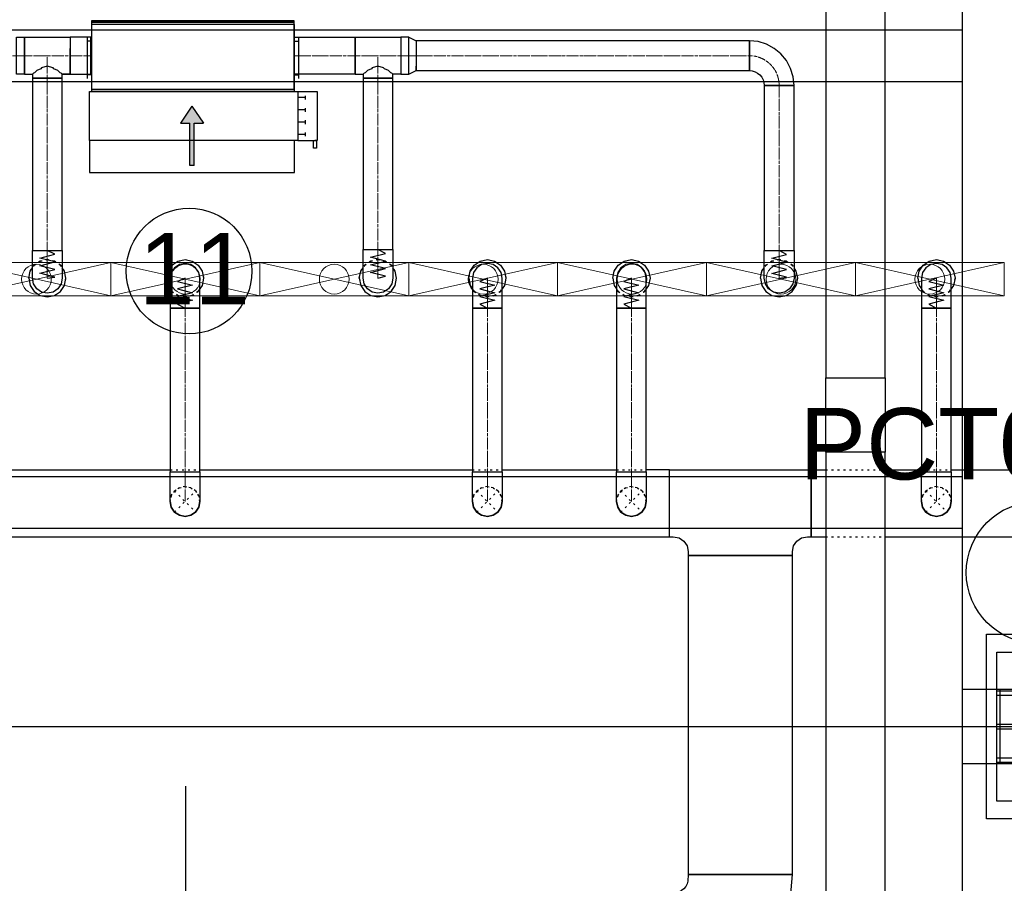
# Model space of a CAD drawing. Header units: centimetres. Extents: x -149939 to 48626, y -46000 to 152985.
# Tile 227 of 256: x -5652 to 960, y 15948 to 21746. Entities that reach past the tile are written whole.
import ezdxf

# ---------------------------------------------------------------- set-up
doc = ezdxf.new("R2010")
doc.units = ezdxf.units.CM
doc.header["$LTSCALE"] = 50
doc.header["$PDMODE"] = 35
doc.header["$PDSIZE"] = 0.1
for name, pattern in [('CADVENT_CENTERLINE', [9.9, 7.4, -1, 0.5, -1]), ('CADVENT_HIDDEN', [0.8, 0.25, -0.55]), ('Kondygnacja  -0_5$0$HIDDEN', [9.525, 6.35, -3.175]), ('Kondygnacja  -0_5$0$HIDDEN2', [4.7625, 3.175, -1.5875]), ('Osie rzutów$0$DASHDOT2', [12.7, 6.35, -3.175, 0, -3.175])]:
    doc.linetypes.add(name, pattern=pattern)
doc.layers.get('0').update_dxf_attribs({"color": 8})
doc.layers.get('DEFPOINTS').update_dxf_attribs({"color": 8})
for name, color, linetype in [('01-103-Went PP_poziom-0_5$0$L_Nawiew', 7, 'Continuous'), ('bgde-nawiewDETAILS', 1, 'Continuous'), ('bgde-nawiewEXP', 7, 'Continuous'), ('bgde-nawiewHIDDEN', 250, 'Continuous'), ('bgde-wywiewEXP', 5, 'Continuous'), ('bgde-wywiewSOL', 5, 'Continuous'), ('Kondygnacja  -0_5$0$ARCH_KONSTR_POWYŻEJ RZUTU', 8, 'Kondygnacja  -0_5$0$HIDDEN'), ('Kondygnacja  -0_5$0$ARCH_KONSTR_POWYŻEJ RZUTU_IST', 8, 'Kondygnacja  -0_5$0$HIDDEN2'), ('Kondygnacja  -0_5$0$ARCH_KONSTRUKCJA_NIEWIDOCZNA', 8, 'Continuous'), ('Kondygnacja  -0_5$0$ARCH_OKŁADZINA', 8, 'Continuous'), ('Kondygnacja  -0_5$0$ARCH_SŁUPY', 8, 'Continuous'), ('Osie rzutów$0$ARCH_INFO_OSIE_IST', 8, 'Osie rzutów$0$DASHDOT2'), ('Osie rzutów$0$ARCH_INFO_OSIE_OPISY_IST', 8, 'Continuous')]:
    doc.layers.add(name, color=color, linetype=linetype)
for name, color, linetype, lineweight in [('bgde-nawiewCEN', 7, 'Continuous', 13), ('bgde_nawiewnik', 11, 'Continuous', 5), ('Kondygnacja  -0_5$0$ARCH_INFO_WYMIARY', 8, 'Continuous', 9), ('RFCU', 6, 'Continuous', 30)]:
    doc.layers.add(name, color=color, linetype=linetype, lineweight=lineweight)
doc.styles.add('Arial', font='ARIAL.TTF')
doc.styles.add('Kondygnacja  -0_5$0$Romans', font='Romans.shx', dxfattribs={"width": 0.7})
doc.dimstyles.new('Kondygnacja  -0_5$0$Wymiary 1-100', dxfattribs={"dimtxt": 12, "dimasz": 10, "dimexe": 5, "dimexo": 0, "dimgap": 4, "dimtad": 1, "dimrnd": 0.5, "dimzin": 12, "dimdsep": 46, "dimtxsty": 'Kondygnacja  -0_5$0$Romans', "dimblk": 'Kondygnacja  -0_5$0$_Oblique', "dimcen": 10, "dimdle": 10, "dimclrt": 55, "dimazin": 0, "dimtfac": 1, "dimtmove": 1, "dimatfit": 3, "dimfxl": 8, "dimfxlon": 1, "dimtolj": 1, "dimtzin": 0, "dimarcsym": 0})
pattern_1 = [(45, (-1133.3117, -3177.9858), (-0.6735192, 0.6735192), [])]

# ---------------------------------------------------------------- blocks, each defined once
blk = doc.blocks.new('Osie rzutów')
at = {"layer": 'Osie rzutów$0$ARCH_INFO_OSIE_IST', "ltscale": 10}
for p, q in [((11660, 12510), (11660, 4623.26)), ((4436.04, 6200), (15156.54, 6200))]:
    blk.add_line(p, q, dxfattribs=at)
blk = doc.blocks.new('Kondygnacja  -0_5$0$słup_kwadrat')
at = {"layer": 'Kondygnacja  -0_5$0$ARCH_SŁUPY', "lineweight": 40}
h = blk.add_hatch(dxfattribs=at)
h.set_pattern_fill('ANSI31', color=256, scale=0.3, style=0)
h.set_pattern_definition(pattern_1)
h.paths.add_polyline_path([(36, 34), (39, 34), (39, 84), (36, 84)])
h = blk.add_hatch(dxfattribs=at)
h.set_pattern_fill('ANSI31', color=256, scale=0.3, style=0)
h.set_pattern_definition(pattern_1)
h.paths.add_polyline_path([(89, 80), (89, 83), (39, 83), (39, 80)])
h = blk.add_hatch(dxfattribs=at)
h.set_pattern_fill('ANSI31', color=256, scale=0.3, style=0)
h.set_pattern_definition(pattern_1)
h.paths.add_polyline_path([(89, 34), (92, 34), (92, 84), (89, 84)])
h = blk.add_hatch(dxfattribs=at)
h.set_pattern_fill('ANSI31', color=256, scale=0.3, style=0)
h.set_pattern_definition(pattern_1)
h.paths.add_polyline_path([(89, 57.5), (89, 60.5), (39, 60.5), (39, 57.5)])
h = blk.add_hatch(dxfattribs=at)
h.set_pattern_fill('ANSI31', color=256, scale=0.3, style=0)
h.set_pattern_definition(pattern_1)
h.paths.add_polyline_path([(89, 35), (89, 38), (39, 38), (39, 35)])
at = {"layer": 'Kondygnacja  -0_5$0$ARCH_KONSTRUKCJA_NIEWIDOCZNA'}
blk.add_lwpolyline([(119, 109), (119, 9), (9, 9), (9, 109)], close=True, dxfattribs=at)
for points in [[(36, 109), (36, 84)], [(39, 109), (39, 84)], [(62.5, 109), (62.5, 83)], [(65.5, 109), (65.5, 83)], [(89, 109), (89, 84)], [(92, 109), (92, 84)], [(9, 83), (36, 83)], [(9, 80), (36, 80)], [(92, 83), (119, 83)], [(92, 80), (119, 80)], [(9, 60.5), (36, 60.5)], [(92, 60.5), (119, 60.5)], [(9, 57.5), (36, 57.5)], [(92, 57.5), (119, 57.5)], [(9, 38), (36, 38)], [(9, 35), (36, 35)], [(36, 34), (36, 9)], [(39, 34), (39, 9)], [(62.5, 35), (62.5, 9)], [(65.49, 35), (65.49, 9)], [(89, 34), (89, 9)], [(92, 38), (119, 38)], [(92, 35), (119, 35)], [(92, 34), (92, 9)]]:
    blk.add_lwpolyline(points, dxfattribs=at)
at = {"layer": 'Kondygnacja  -0_5$0$ARCH_OKŁADZINA'}
blk.add_lwpolyline([(2, 121), (126, 121), (126, -3), (2, -3)], close=True, dxfattribs=at)
at = {"layer": 'Kondygnacja  -0_5$0$ARCH_SŁUPY', "lineweight": 40}
for p, q in [((39, 60.5), (89, 60.5)), ((89, 57.5), (39, 57.5))]:
    blk.add_line(p, q, dxfattribs=at)
at = {"layer": 'Kondygnacja  -0_5$0$ARCH_SŁUPY', "lineweight": 50, "const_width": 3}
blk.add_lwpolyline([(28.5, 94.5), (99.5, 94.5), (99.5, 23.5), (28.5, 23.5)], close=True, dxfattribs=at)
at = {"layer": 'Kondygnacja  -0_5$0$ARCH_SŁUPY', "lineweight": 40}
for points in [[(36, 84), (39, 84), (39, 34), (36, 34)], [(89, 84), (92, 84), (92, 34), (89, 34)]]:
    blk.add_lwpolyline(points, close=True, dxfattribs=at)
for points in [[(89, 83), (39, 83)], [(39, 80), (89, 80)], [(89, 38), (39, 38)], [(39, 35), (89, 35)]]:
    blk.add_lwpolyline(points, dxfattribs=at)
blk = doc.blocks.new('Kondygnacja  -0_5$0$konstrukcja istniejąca -0.5')
at = {"layer": 'Kondygnacja  -0_5$0$ARCH_KONSTR_POWYŻEJ RZUTU_IST', "ltscale": 10}
for points in [[(12182, 6225), (12182, 7375)], [(11138, 6667.89), (12182, 6667.89)], [(12182, 6632.89), (11138, 6632.89)], [(11138, 6367.89), (12182, 6367.89)], [(12182, 6332.89), (11138, 6332.89)], [(12338, 6175), (12182, 6175), (12182, 6225), (12338, 6225), (12338, 6175)], [(12182, 5025), (12182, 6175)]]:
    blk.add_lwpolyline(points, dxfattribs=at)
at = {"layer": 'Kondygnacja  -0_5$0$ARCH_KONSTR_POWYŻEJ RZUTU_IST', "ltscale": 10, "elevation": 0}
blk.add_lwpolyline([(12207, 6225), (12207, 6175)], dxfattribs=at)
blk = doc.blocks.new('Kondygnacja  -0_5$0$_Oblique')
at = {"color": 0, "linetype": 'ByBlock', "lineweight": -2}
blk.add_line((-0.5, -0.5), (0.5, 0.5), dxfattribs=at)
blk = doc.blocks.new('*D212')
at = {"layer": 'DEFPOINTS', "color": 0}
for p in [(-30586.3, 81900), (-30681.1, 12489.5), (9064, 12489.5)]:
    blk.add_point(p, dxfattribs=at)
at = {"layer": 'Kondygnacja  -0_5$0$ARCH_INFO_WYMIARY', "color": 0, "lineweight": -2}
for p, q in [((-30673.1, 81900), (-30686.1, 81900)), ((-30681.1, 81910), (-30681.1, 12479.5)), ((-30673.1, 12489.5), (-30686.1, 12489.5))]:
    blk.add_line(p, q, dxfattribs=at)
at = {"layer": 'Kondygnacja  -0_5$0$ARCH_INFO_WYMIARY', "color": 0, "linetype": 'ByBlock', "lineweight": -2, "xscale": 10, "yscale": 10, "zscale": 10}
for p, rotation in [((-30681.1, 81900), 90), ((-30681.1, 12489.5), 270)]:
    blk.add_blockref('Kondygnacja  -0_5$0$_Oblique', p, dxfattribs=dict(at, rotation=rotation))
at = {"layer": 'Kondygnacja  -0_5$0$ARCH_INFO_WYMIARY', "color": 55, "insert": (-30691.1, 47194.8), "char_height": 12, "attachment_point": 5, "rotation": 90, "style": 'Kondygnacja  -0_5$0$Romans'}
blk.add_mtext('\\A1;69410.5', dxfattribs=at)
blk = doc.blocks.new('A$C066D7839')
at = {"layer": 'bgde_nawiewnik', "color": 7}
for p, q in [((-50, -11.15), (-50, 11.15)), ((-50, 11.15), (50, 11.15)), ((-50, -11.15), (50, 11.15)), ((50, -11.15), (-50, 11.15)), ((50, 11.15), (50, -11.15)), ((50, -11.15), (-50, -11.15))]:
    blk.add_line(p, q, dxfattribs=at)
blk.add_circle((0, 0), 10, dxfattribs=at)
blk = doc.blocks.new('A$C5B3E7367')
at = {"layer": '01-103-Went PP_poziom-0_5$0$L_Nawiew'}
h = blk.add_hatch(color=256, dxfattribs=at)
h.paths.add_polyline_path([(215, 704), (215, 674), (331.7, 674), (331.7, 612.1), (445.9, 689), (331.7, 765.9), (331.7, 704)])
h.paths.add_polyline_path([(48.3, 704), (48.3, 674), (215, 674), (215, 704)])
for p, q in [((215, 1525), (165, 1525)), ((165, 1525), (165, 1505)), ((215, 1400), (215, 1530)), ((545, 1530), (215, 1530)), ((215, 1530), (215, 1515)), ((545, 1400), (545, 1530)), ((165, 1505), (215, 1505)), ((545, 1400), (215, 1400)), ((215, 1400), (215, 1378)), ((243.8, 1452), (268.8, 1452)), ((256.2, 1452), (256.2, 1400)), ((326.2, 1452), (351.2, 1452)), ((338.8, 1452), (338.8, 1400)), ((408.8, 1452), (433.8, 1452)), ((421.2, 1452), (421.2, 1400)), ((491.2, 1452), (516.2, 1452)), ((503.8, 1452), (503.8, 1400)), ((545, 0), (545, 1400)), ((0, 1378), (215, 1378)), ((0, 0), (0, 1378)), ((215, 1378), (215, 0)), ((445.9, 689), (331.7, 765.9)), ((331.7, 704), (331.7, 765.9)), ((48.3, 704), (331.7, 704)), ((48.3, 704), (48.3, 674)), ((48.3, 674), (331.7, 674)), ((445.9, 689), (331.7, 612.1)), ((331.7, 612.1), (331.7, 674)), ((215, 0), (0, 0)), ((215, 0), (545, 0))]:
    blk.add_line(p, q, dxfattribs=at)
blk = doc.blocks.new('A$C53CA46B8')
at = {"layer": 'bgde-wywiewSOL'}
for p, q in [((200.4, 481.1), (-249.6, 481.1)), ((-249.6, 481.1), (-249.6, -878.9)), ((112.9, 511.1), (-162.1, 511.1)), ((-137.1, 481.1), (-137.1, 511.1)), ((87.9, 481.1), (87.9, 511.1)), ((200.4, 481.1), (200.4, -878.9)), ((200.4, -878.9), (-249.6, -878.9)), ((112.9, -908.9), (-162.1, -908.9)), ((-137.1, -878.9), (-137.1, -908.9)), ((87.9, -878.9), (87.9, -908.9))]:
    blk.add_line(p, q, dxfattribs=at)
at = {"layer": '01-103-Went PP_poziom-0_5$0$L_Nawiew'}
blk.add_blockref('A$C5B3E7367', (-794.6, -893.9), dxfattribs=at)

msp = doc.modelspace()

# ---------------------------------------------------------------- linework, layer by layer
at = {"layer": 'bgde-nawiewCEN', "linetype": 'CADVENT_CENTERLINE', "ltscale": 0.06}
for p, q in [((-5619.902, 21504.314), (-5722.902, 21504.314)), ((-5619.902, 21504.314), (-5466.902, 21504.314)), ((-5466.902, 21354.314), (-5466.902, 21504.314)), ((-5466.902, 21504.314), (-5313.902, 21504.314)), ((-5313.902, 21504.314), (-5173.902, 21504.314)), ((-5169.902, 21504.314), (-5173.902, 21504.314)), ((-3809.902, 21504.314), (-3805.902, 21504.314)), ((-3399.521, 21504.314), (-3805.902, 21504.314)), ((-3246.521, 21504.314), (-3399.521, 21504.314)), ((-3246.521, 21354.314), (-3246.521, 21504.314)), ((-3093.521, 21504.314), (-3246.521, 21504.314)), ((-3093.521, 21504.314), (-2990.521, 21504.314)), ((-2990.521, 21504.314), (-752.292, 21504.314)), ((-5466.902, 21354.314), (-5466.902, 20197.254)), ((-3246.521, 21354.314), (-3246.521, 20202.58)), ((-552.292, 21304.314), (-552.292, 20196.599)), ((-5466.902, 20197.254), (-5466.902, 20179.751)), ((-5466.902, 20179.751), (-5466.902, 20131.902)), ((-3246.521, 20202.58), (-3246.521, 20184.579)), ((-3246.521, 20184.579), (-3246.521, 20135.37)), ((-552.292, 20196.599), (-552.292, 20179.157)), ((-552.292, 20179.157), (-552.292, 20131.476)), ((-5466.902, 20131.902), (-5466.902, 20105.884)), ((-5466.902, 20105.884), (-5466.902, 20083.859)), ((-3246.521, 20135.37), (-3246.521, 20108.611)), ((-3246.521, 20108.611), (-3246.521, 20085.96)), ((-552.292, 20131.476), (-552.292, 20105.548)), ((-552.292, 20105.548), (-552.292, 20083.601)), ((-5466.902, 20083.859), (-5466.902, 20065.497)), ((-5466.902, 20065.497), (-5466.902, 20050.462)), ((-5466.902, 20050.462), (-5466.902, 20038.424)), ((-5466.902, 20038.424), (-5466.902, 20029.048)), ((-3246.521, 20085.96), (-3246.521, 20067.075)), ((-3246.521, 20067.075), (-3246.521, 20051.613)), ((-3246.521, 20051.613), (-3246.521, 20039.232)), ((-3246.521, 20039.232), (-3246.521, 20029.59)), ((-552.292, 20083.601), (-552.292, 20065.303)), ((-552.292, 20065.303), (-552.292, 20050.321)), ((-552.292, 20050.321), (-552.292, 20038.325)), ((-552.292, 20038.325), (-552.292, 20028.982)), ((-5466.902, 20029.048), (-5466.902, 20022.003)), ((-5466.902, 20022.003), (-5466.902, 20016.955)), ((-5466.902, 20016.955), (-5466.902, 20013.57)), ((-5466.902, 20013.57), (-5466.902, 20011.518)), ((-5466.902, 20011.518), (-5466.902, 20010.464)), ((-5466.902, 20010.464), (-5466.902, 20010.02)), ((-4541.946, 20009.546), (-4541.946, 20010.02)), ((-4541.946, 20008.421), (-4541.946, 20009.546)), ((-4541.946, 20006.231), (-4541.946, 20008.421)), ((-4541.946, 20002.619), (-4541.946, 20006.231)), ((-4541.946, 19997.231), (-4541.946, 20002.619)), ((-4541.946, 19989.712), (-4541.946, 19997.231)), ((-4541.946, 19979.705), (-4541.946, 19989.712)), ((-4541.946, 19966.857), (-4541.946, 19979.705)), ((-3246.521, 20029.59), (-3246.521, 20022.344)), ((-3246.521, 20022.344), (-3246.521, 20017.152)), ((-3246.521, 20017.152), (-3246.521, 20013.671)), ((-3246.521, 20013.671), (-3246.521, 20011.56)), ((-3246.521, 20011.56), (-3246.521, 20010.476)), ((-3246.521, 20010.476), (-3246.521, 20010.02)), ((-2511.873, 20009.546), (-2511.873, 20010.02)), ((-2511.873, 20008.421), (-2511.873, 20009.546)), ((-2511.873, 20006.231), (-2511.873, 20008.421)), ((-2511.873, 20002.619), (-2511.873, 20006.231)), ((-2511.873, 19997.231), (-2511.873, 20002.619)), ((-2511.873, 19989.712), (-2511.873, 19997.231)), ((-2511.873, 19979.705), (-2511.873, 19989.712)), ((-2511.873, 19966.857), (-2511.873, 19979.705)), ((-1544.103, 20009.546), (-1544.103, 20010.02)), ((-1544.103, 20008.421), (-1544.103, 20009.546)), ((-1544.103, 20006.231), (-1544.103, 20008.421)), ((-1544.103, 20002.619), (-1544.103, 20006.231)), ((-1544.103, 19997.231), (-1544.103, 20002.619)), ((-1544.103, 19989.712), (-1544.103, 19997.231)), ((-1544.103, 19979.705), (-1544.103, 19989.712)), ((-1544.103, 19966.857), (-1544.103, 19979.705)), ((-552.292, 20028.982), (-552.292, 20021.961)), ((-552.292, 20021.961), (-552.292, 20016.93)), ((-552.292, 20016.93), (-552.292, 20013.558)), ((-552.292, 20013.558), (-552.292, 20011.513)), ((-552.292, 20011.513), (-552.292, 20010.462)), ((-552.292, 20010.462), (-552.292, 20010.02)), ((503.999, 20009.546), (503.999, 20010.02)), ((503.999, 20008.421), (503.999, 20009.546)), ((503.999, 20006.231), (503.999, 20008.421)), ((503.999, 20002.619), (503.999, 20006.231)), ((503.999, 19997.231), (503.999, 20002.619)), ((503.999, 19989.712), (503.999, 19997.231)), ((503.999, 19979.705), (503.999, 19989.712)), ((503.999, 19966.857), (503.999, 19979.705)), ((-4541.946, 19950.812), (-4541.946, 19966.857)), ((-4541.946, 19931.214), (-4541.946, 19950.812)), ((-4541.946, 19907.708), (-4541.946, 19931.214)), ((-4541.946, 19879.94), (-4541.946, 19907.708)), ((-2511.873, 19950.812), (-2511.873, 19966.857)), ((-2511.873, 19931.214), (-2511.873, 19950.812)), ((-2511.873, 19907.708), (-2511.873, 19931.214)), ((-2511.873, 19879.94), (-2511.873, 19907.708)), ((-1544.103, 19950.812), (-1544.103, 19966.857)), ((-1544.103, 19931.214), (-1544.103, 19950.812)), ((-1544.103, 19907.708), (-1544.103, 19931.214)), ((-1544.103, 19879.94), (-1544.103, 19907.708)), ((503.999, 19950.812), (503.999, 19966.857)), ((503.999, 19931.214), (503.999, 19950.812)), ((503.999, 19907.708), (503.999, 19931.214)), ((503.999, 19879.94), (503.999, 19907.708)), ((-4541.946, 19828.873), (-4541.946, 19879.94)), ((-2511.873, 19828.873), (-2511.873, 19879.94)), ((-1544.103, 19828.873), (-1544.103, 19879.94)), ((503.999, 19828.873), (503.999, 19879.94)), ((-4541.946, 19810.192), (-4541.946, 19828.873)), ((-4541.946, 18711.102), (-4541.946, 19810.192)), ((-2511.873, 19810.192), (-2511.873, 19828.873)), ((-2511.873, 18711.102), (-2511.873, 19810.192)), ((-1544.103, 19810.192), (-1544.103, 19828.873)), ((-1544.103, 18711.102), (-1544.103, 19810.192)), ((503.999, 19810.192), (503.999, 19828.873)), ((503.999, 18711.102), (503.999, 19810.192)), ((-4541.946, 18711.102), (-4541.946, 18511.102)), ((-2511.873, 18711.102), (-2511.873, 18511.102)), ((-1544.103, 18711.102), (-1544.103, 18511.102)), ((503.999, 18711.102), (503.999, 18511.102))]:
    msp.add_line(p, q, dxfattribs=at)
at = {"layer": 'bgde-nawiewCEN', "linetype": 'CADVENT_CENTERLINE', "ltscale": 0.06, "extrusion": (0, 0, -1)}
msp.add_arc((752.292, 21304.314), 200, 90, 180, dxfattribs=at)
at = {"layer": 'bgde-nawiewDETAILS', "linetype": 'CADVENT_HIDDEN'}
for p, q in [((-4612.657, 18440.392), (-4471.236, 18581.813)), ((-4612.657, 18581.813), (-4471.236, 18440.392)), ((-2582.584, 18440.392), (-2441.162, 18581.813)), ((-2582.584, 18581.813), (-2441.162, 18440.392)), ((-1614.814, 18440.392), (-1473.393, 18581.813)), ((-1614.814, 18581.813), (-1473.393, 18440.392)), ((433.288, 18440.392), (574.71, 18581.813)), ((433.288, 18581.813), (574.71, 18440.392))]:
    msp.add_line(p, q, dxfattribs=at)
at = {"layer": 'bgde-nawiewEXP', "linetype": 'Continuous'}
for points in [[(-5169.902, 21729.314), (-3809.902, 21729.314), (-3809.902, 21739.314), (-5169.902, 21739.314)], [(-5169.902, 21279.314), (-3809.902, 21279.314), (-3809.902, 21729.314), (-5169.902, 21729.314)], [(-5674.745, 21379.314), (-5674.745, 21629.314), (-5619.902, 21629.314), (-5619.902, 21379.314)], [(-3805.902, 21379.314), (-3805.902, 21629.314), (-3399.521, 21629.314), (-3399.521, 21379.314)], [(-3093.521, 21379.314), (-3038.678, 21379.314), (-3038.678, 21629.314), (-3093.521, 21629.314), (-3093.521, 21388.829)], [(-2990.521, 21404.314), (-752.292, 21404.314), (-752.292, 21604.314), (-2990.521, 21604.314), (-2990.521, 21411.926)], [(-752.292, 21404.314), (-732.783, 21402.392), (-714.023, 21396.702), (-696.735, 21387.461), (-681.581, 21375.025), (-669.145, 21359.871), (-659.904, 21342.582), (-654.213, 21323.823), (-652.292, 21304.314), (-652.292, 20196.599), (-452.292, 20196.599), (-452.292, 21304.314), (-652.292, 21304.314), (-652.292, 21304.314), (-452.292, 21304.314), (-458.056, 21362.841), (-475.128, 21419.119), (-502.851, 21470.985), (-540.16, 21516.446), (-585.621, 21553.755), (-637.487, 21581.478), (-693.765, 21598.55), (-752.292, 21604.314), (-752.292, 21411.926)], [(-5566.902, 20050.462), (-5566.902, 20197.254), (-5366.902, 20197.254), (-5366.902, 20010.02), (-5374.514, 19971.752), (-5396.191, 19939.309), (-5428.634, 19917.632), (-5466.902, 19910.02), (-5505.17, 19917.632), (-5537.613, 19939.309), (-5559.29, 19971.752), (-5566.902, 20010.02), (-5566.902, 20038.424)], [(-3346.521, 20010.02), (-3346.521, 20202.58), (-3146.521, 20202.58), (-3146.521, 20010.02), (-3154.133, 19971.752), (-3175.81, 19939.309), (-3208.253, 19917.632), (-3246.521, 19910.02), (-3284.789, 19917.632), (-3317.232, 19939.309), (-3338.909, 19971.752)], [(-652.292, 20131.476), (-652.292, 20196.599), (-452.292, 20196.599), (-452.292, 20010.02), (-459.904, 19971.752), (-481.581, 19939.309), (-514.023, 19917.632), (-552.292, 19910.02), (-590.56, 19917.632), (-623.002, 19939.309), (-644.68, 19971.752), (-652.292, 20010.02), (-652.292, 20105.548)], [(-4641.946, 19810.192), (-4441.946, 19810.192), (-4441.946, 20010.02), (-4449.558, 20048.288), (-4471.236, 20080.731), (-4503.678, 20102.408), (-4541.946, 20110.02), (-4580.215, 20102.408), (-4612.657, 20080.731), (-4634.334, 20048.288), (-4641.946, 20010.02), (-4641.946, 19828.873)], [(-2611.873, 19966.857), (-2611.873, 19810.192), (-2411.873, 19810.192), (-2411.873, 20010.02), (-2419.485, 20048.288), (-2441.162, 20080.731), (-2473.605, 20102.408), (-2511.873, 20110.02), (-2550.141, 20102.408), (-2582.584, 20080.731), (-2604.261, 20048.288), (-2611.873, 20010.02), (-2611.873, 19979.705)], [(-1644.103, 20002.619), (-1644.103, 19810.192), (-1444.103, 19810.192), (-1444.103, 20010.02), (-1451.715, 20048.288), (-1473.393, 20080.731), (-1505.835, 20102.408), (-1544.103, 20110.02), (-1582.372, 20102.408), (-1614.814, 20080.731), (-1636.491, 20048.288), (-1644.103, 20010.02), (-1644.103, 20006.231)], [(403.999, 19989.712), (403.999, 19810.192), (603.999, 19810.192), (603.999, 20010.02), (596.387, 20048.288), (574.71, 20080.731), (542.267, 20102.408), (503.999, 20110.02), (465.731, 20102.408), (433.288, 20080.731), (411.611, 20048.288), (403.999, 20010.02), (403.999, 19997.231)], [(-4641.946, 18711.102), (-4441.946, 18711.102), (-4441.946, 19810.192), (-4641.946, 19810.192)], [(-2611.873, 18711.102), (-2411.873, 18711.102), (-2411.873, 19810.192), (-2611.873, 19810.192)], [(-1644.103, 18711.102), (-1444.103, 18711.102), (-1444.103, 19810.192), (-1644.103, 19810.192)], [(403.999, 18711.102), (603.999, 18711.102), (603.999, 19810.192), (403.999, 19810.192)], [(-2611.873, 18511.102), (-2611.873, 18711.102), (-2411.873, 18711.102), (-2411.873, 18511.102), (-2419.485, 18472.834), (-2441.162, 18440.392), (-2473.605, 18418.714), (-2511.873, 18411.102), (-2550.141, 18418.714), (-2582.584, 18440.392), (-2604.261, 18472.834)], [(-1644.103, 18511.102), (-1644.103, 18711.102), (-1444.103, 18711.102), (-1444.103, 18511.102), (-1451.715, 18472.834), (-1473.393, 18440.392), (-1505.835, 18418.714), (-1544.103, 18411.102), (-1582.372, 18418.714), (-1614.814, 18440.392), (-1636.491, 18472.834)], [(403.999, 18511.102), (403.999, 18711.102), (603.999, 18711.102), (603.999, 18511.102), (596.387, 18472.834), (574.71, 18440.392), (542.267, 18418.714), (503.999, 18411.102), (465.731, 18418.714), (433.288, 18440.392), (411.611, 18472.834)], [(-4641.946, 18511.102), (-4634.334, 18472.834), (-4612.657, 18440.392), (-4580.215, 18418.714), (-4541.946, 18411.102), (-4503.678, 18418.714), (-4471.236, 18440.392), (-4449.558, 18472.834), (-4441.946, 18511.102), (-4449.558, 18472.834), (-4471.236, 18440.392), (-4503.678, 18418.714), (-4541.946, 18411.102), (-4580.215, 18418.714), (-4612.657, 18440.392), (-4634.334, 18472.834)], [(-2582.584, 18440.392), (-2550.141, 18418.714), (-2511.873, 18411.102), (-2473.605, 18418.714), (-2441.162, 18440.392), (-2419.485, 18472.834), (-2411.873, 18511.102), (-2419.485, 18472.834), (-2441.162, 18440.392), (-2473.605, 18418.714), (-2511.873, 18411.102), (-2550.141, 18418.714)], [(-1644.103, 18511.102), (-1636.491, 18472.834), (-1614.814, 18440.392), (-1582.372, 18418.714), (-1544.103, 18411.102), (-1505.835, 18418.714), (-1473.393, 18440.392), (-1451.715, 18472.834), (-1444.103, 18511.102), (-1451.715, 18472.834), (-1473.393, 18440.392), (-1505.835, 18418.714), (-1544.103, 18411.102), (-1582.372, 18418.714), (-1614.814, 18440.392), (-1636.491, 18472.834)], [(403.999, 18511.102), (411.611, 18472.834), (433.288, 18440.392), (465.731, 18418.714), (503.999, 18411.102), (542.267, 18418.714), (574.71, 18440.392), (596.387, 18472.834), (603.999, 18511.102), (596.387, 18472.834), (574.71, 18440.392), (542.267, 18418.714), (503.999, 18411.102), (465.731, 18418.714), (433.288, 18440.392), (411.611, 18472.834)], [(-1162.823, 16007.094), (-462.823, 16007.094), (-462.823, 18149.463), (-1162.823, 18149.463)], [(-12563.407, 15182.099), (-12563.407, 15882.094), (-1287.823, 15882.094), (-1287.823, 15182.094), (-1106.75, 15197.466), (-956.675, 15242.991), (-818.365, 15316.919), (-697.135, 15416.41), (-597.644, 15537.64), (-523.715, 15675.95), (-478.191, 15826.026), (-462.819, 16007.091), (-1162.819, 16007.098), (-1164.74, 15962.589), (-1170.431, 15943.829), (-1179.673, 15926.539), (-1192.109, 15911.385), (-1207.264, 15898.948), (-1224.553, 15889.707), (-1243.313, 15884.016), (-1287.823, 15882.094), (-1287.823, 15182.094), (-12563.407, 15182.094)]]:
    msp.add_lwpolyline(points, close=True, dxfattribs=at)
for points in [[(-5619.902, 21379.314), (-5619.902, 21629.314), (-5313.902, 21629.314), (-5313.902, 21504.314)], [(-5313.902, 21379.314), (-5173.902, 21379.314), (-5173.902, 21629.314), (-5313.902, 21629.314), (-5313.902, 21456.479)], [(-5173.902, 21379.314), (-5173.902, 21629.314), (-5169.902, 21629.314)], [(-3809.902, 21379.314), (-3805.902, 21379.314), (-3805.902, 21629.314), (-3809.902, 21629.314)], [(-3399.521, 21379.314), (-3399.521, 21629.314), (-3093.521, 21629.314), (-3093.521, 21379.314), (-3146.521, 21379.314)], [(-3038.678, 21379.314), (-3038.678, 21629.314), (-2990.521, 21604.314), (-2990.521, 21411.926)], [(-5313.902, 21504.314), (-5313.902, 21552.149)], [(-5313.902, 21456.479), (-5313.902, 21504.314)], [(-5313.902, 21504.314), (-5313.902, 21456.479)], [(-5619.902, 21379.314), (-5566.902, 21379.314), (-5566.902, 20197.254), (-5366.902, 20197.254), (-5366.902, 21354.314), (-5566.902, 21354.314), (-5566.902, 21354.314), (-5366.902, 21354.314), (-5366.902, 21379.314), (-5374.514, 21386.926), (-5380.907, 21388.829), (-5396.191, 21404.114), (-5422.648, 21415.926), (-5428.634, 21421.911), (-5466.902, 21433.304), (-5505.17, 21421.911), (-5511.156, 21415.926), (-5537.613, 21404.114), (-5552.897, 21388.829), (-5559.29, 21386.926), (-5566.902, 21379.314)], [(-5313.902, 21388.829), (-5313.902, 21456.479)], [(-5313.902, 21415.926), (-5313.902, 21456.479)], [(-5313.902, 21456.479), (-5313.902, 21415.926)], [(-3399.521, 21379.314), (-3346.521, 21379.314), (-3346.521, 20202.58), (-3146.521, 20202.58), (-3146.521, 21354.314), (-3346.521, 21354.314), (-3346.521, 21354.314), (-3146.521, 21354.314), (-3146.521, 21379.314), (-3154.133, 21386.926), (-3160.526, 21388.829), (-3175.81, 21404.114), (-3202.267, 21415.926), (-3208.253, 21421.911), (-3246.521, 21433.304), (-3284.789, 21421.911), (-3290.775, 21415.926), (-3317.232, 21404.114), (-3332.516, 21388.829), (-3338.909, 21386.926), (-3346.521, 21379.314)], [(-2990.521, 21411.926), (-2990.521, 21433.603)], [(-5366.902, 21379.314), (-5313.902, 21379.314)], [(-5313.902, 21379.314), (-5366.902, 21379.314)], [(-5313.902, 21379.314), (-5313.902, 21388.829), (-5313.902, 21388.829), (-5313.902, 21415.926)], [(-5313.902, 21415.926), (-5313.902, 21388.829)], [(-5313.902, 21388.829), (-5313.902, 21379.314)], [(-5313.902, 21379.314), (-5313.902, 21388.829)], [(-5173.902, 21379.314), (-5169.902, 21379.314)], [(-3038.678, 21379.314), (-2990.521, 21404.314), (-2990.521, 21411.926)], [(-2990.521, 21411.926), (-2990.521, 21404.314)], [(-4666.946, 20010.02), (-4657.431, 20057.855), (-4630.335, 20098.408), (-4589.782, 20125.505), (-4541.946, 20135.02), (-4494.111, 20125.505), (-4453.558, 20098.408), (-4426.461, 20057.855), (-4416.946, 20010.02), (-4426.461, 19962.184), (-4441.946, 19939.01)], [(-2636.873, 20010.02), (-2627.358, 20057.855), (-2600.261, 20098.408), (-2559.708, 20125.505), (-2511.873, 20135.02), (-2464.038, 20125.505), (-2423.485, 20098.408), (-2396.388, 20057.855), (-2386.873, 20010.02), (-2396.388, 19962.184), (-2411.873, 19939.01)], [(-1669.103, 20010.02), (-1659.588, 20057.855), (-1632.492, 20098.408), (-1591.939, 20125.505), (-1544.103, 20135.02), (-1496.268, 20125.505), (-1455.715, 20098.408), (-1428.618, 20057.855), (-1419.103, 20010.02), (-1428.618, 19962.184), (-1444.103, 19939.01)], [(378.999, 20010.02), (388.514, 20057.855), (415.61, 20098.408), (456.163, 20125.505), (503.999, 20135.02), (551.834, 20125.505), (592.387, 20098.408), (619.484, 20057.855), (628.999, 20010.02), (619.484, 19962.184), (603.999, 19939.01)], [(-5591.902, 20010.02), (-5582.387, 19962.184), (-5555.29, 19921.632), (-5514.737, 19894.535), (-5466.902, 19885.02), (-5419.067, 19894.535), (-5378.514, 19921.632), (-5351.417, 19962.184), (-5341.902, 20010.02), (-5351.417, 20057.855), (-5366.902, 20081.03)], [(-5591.902, 20010.02), (-5582.387, 20057.855), (-5566.902, 20081.03)], [(-3371.521, 20010.02), (-3362.006, 19962.184), (-3334.909, 19921.632), (-3294.356, 19894.535), (-3246.521, 19885.02), (-3198.686, 19894.535), (-3158.133, 19921.632), (-3131.036, 19962.184), (-3121.521, 20010.02), (-3131.036, 20057.855), (-3146.521, 20081.03)], [(-3371.521, 20010.02), (-3362.006, 20057.855), (-3346.521, 20081.03)], [(-677.292, 20010.02), (-667.777, 19962.184), (-640.68, 19921.632), (-600.127, 19894.535), (-552.292, 19885.02), (-504.456, 19894.535), (-463.903, 19921.632), (-436.807, 19962.184), (-427.292, 20010.02), (-436.807, 20057.855), (-452.292, 20081.03)], [(-677.292, 20010.02), (-667.777, 20057.855), (-652.292, 20081.03)], [(-4666.946, 20010.02), (-4657.431, 19962.184), (-4641.946, 19939.01)], [(-2636.873, 20010.02), (-2627.358, 19962.184), (-2611.873, 19939.01)], [(-1669.103, 20010.02), (-1659.588, 19962.184), (-1644.103, 19939.01)], [(378.999, 20010.02), (388.514, 19962.184), (403.999, 19939.01)], [(-11331.67, 18399.463), (-11170.39, 18399.463), (-10770.39, 18274.463), (-1287.823, 18274.463), (-1287.823, 18724.463), (-1444.103, 18724.463)], [(-6509.789, 18724.463), (-4641.946, 18724.463)], [(-4441.946, 18724.463), (-2611.873, 18724.463)], [(-2411.873, 18724.463), (-1644.103, 18724.463)], [(-1287.823, 18274.463), (-1287.823, 18724.463), (-337.823, 18724.463), (-337.823, 18274.463), (-337.823, 18724.463), (-239.529, 18724.463)], [(160.471, 18274.463), (10631.431, 18274.463), (10631.431, 18724.463), (10554.035, 18724.463)], [(160.471, 18724.463), (403.999, 18724.463)], [(603.999, 18724.463), (1659.997, 18724.463)], [(-4641.946, 18511.102), (-4641.946, 18711.102), (-4441.946, 18711.102), (-4441.946, 18511.102), (-4449.558, 18472.834)], [(-4641.946, 18511.102), (-4634.334, 18472.834), (-4612.657, 18440.392), (-4580.215, 18418.714), (-4541.946, 18411.102)], [(-4541.946, 18411.102), (-4503.678, 18418.714), (-4471.236, 18440.392), (-4449.558, 18472.834), (-4441.946, 18511.102)], [(-2611.873, 18511.102), (-2604.261, 18472.834), (-2582.584, 18440.392)], [(-2611.873, 18511.102), (-2604.261, 18472.834), (-2582.584, 18440.392)], [(-2582.584, 18440.392), (-2604.261, 18472.834)], [(-2582.584, 18440.392), (-2604.261, 18472.834)], [(-4541.946, 18411.102), (-4580.215, 18418.714)], [(-1287.823, 18274.463), (-1262.823, 18274.463), (-1224.555, 18266.851), (-1192.113, 18245.173), (-1170.435, 18212.731), (-1162.823, 18174.463), (-1162.823, 18149.463), (-462.823, 18149.463), (-462.823, 18174.463), (-455.211, 18212.731), (-433.534, 18245.173), (-401.092, 18266.851), (-362.823, 18274.463), (-239.529, 18274.463)]]:
    msp.add_lwpolyline(points, dxfattribs=at)
at = {"layer": 'bgde-nawiewEXP'}
for points in [[(-5466.902, 20010.02), (-5416.902, 20018.24), (-5516.902, 20043.376), (-5416.902, 20068.711), (-5516.902, 20094.425), (-5416.902, 20119.705), (-5516.902, 20145.587), (-5416.902, 20170.772), (-5466.902, 20197.254)], [(-3246.521, 20010.02), (-3196.521, 20024.441), (-3296.521, 20049.591), (-3196.521, 20074.598), (-3296.521, 20100.058), (-3196.521, 20125.388), (-3296.521, 20150.941), (-3196.521, 20176.942), (-3246.521, 20202.58)], [(-552.292, 20010.02), (-502.292, 20017.88), (-602.292, 20043.033), (-502.292, 20068.264), (-602.292, 20093.906), (-502.292, 20119.134), (-602.292, 20144.978), (-502.292, 20170.136), (-552.292, 20196.599)], [(-4541.946, 20010.02), (-4591.946, 19988.741), (-4491.946, 19963.401), (-4591.946, 19938.202), (-4491.946, 19912.939), (-4591.946, 19887.426), (-4491.946, 19862.089), (-4591.946, 19836.652), (-4541.946, 19810.192)], [(-2511.873, 20010.02), (-2561.873, 19988.741), (-2461.873, 19963.401), (-2561.873, 19938.202), (-2461.873, 19912.939), (-2561.873, 19887.426), (-2461.873, 19862.089), (-2561.873, 19836.652), (-2511.873, 19810.192)], [(-1544.103, 20010.02), (-1594.103, 19988.741), (-1494.103, 19963.401), (-1594.103, 19938.202), (-1494.103, 19912.939), (-1594.103, 19887.426), (-1494.103, 19862.089), (-1594.103, 19836.652), (-1544.103, 19810.192)], [(503.999, 20010.02), (453.999, 19988.741), (553.999, 19963.401), (453.999, 19938.202), (553.999, 19912.939), (453.999, 19887.426), (553.999, 19862.089), (453.999, 19836.652), (503.999, 19810.192)]]:
    msp.add_lwpolyline(points, dxfattribs=at)
at = {"layer": 'bgde-nawiewHIDDEN', "linetype": 'CADVENT_HIDDEN'}
for points in [[(-5169.902, 21379.314), (-5169.902, 21629.314)], [(-3809.902, 21379.314), (-3809.902, 21629.314)], [(-5591.902, 20010.02), (-5582.387, 19962.184), (-5555.29, 19921.632), (-5514.737, 19894.535), (-5466.902, 19885.02), (-5419.067, 19894.535), (-5378.514, 19921.632), (-5351.417, 19962.184), (-5341.902, 20010.02), (-5351.417, 20057.855), (-5378.514, 20098.408), (-5419.067, 20125.505), (-5466.902, 20135.02), (-5514.737, 20125.505), (-5555.29, 20098.408), (-5566.902, 20081.03)], [(-5591.902, 20010.02), (-5582.387, 20057.855), (-5555.29, 20098.408), (-5514.737, 20125.505), (-5466.902, 20135.02), (-5419.067, 20125.505), (-5378.514, 20098.408), (-5366.902, 20081.03)], [(-4666.946, 20010.02), (-4657.431, 20057.855), (-4630.335, 20098.408), (-4589.782, 20125.505), (-4541.946, 20135.02), (-4494.111, 20125.505), (-4453.558, 20098.408), (-4426.461, 20057.855), (-4416.946, 20010.02), (-4426.461, 19962.184), (-4453.558, 19921.632), (-4494.111, 19894.535), (-4541.946, 19885.02), (-4589.782, 19894.535), (-4630.335, 19921.632), (-4589.782, 19894.535), (-4541.946, 19885.02), (-4494.111, 19894.535), (-4453.558, 19921.632), (-4441.946, 19939.01)], [(-3371.521, 20010.02), (-3362.006, 19962.184), (-3334.909, 19921.632), (-3294.356, 19894.535), (-3246.521, 19885.02), (-3198.686, 19894.535), (-3158.133, 19921.632), (-3131.036, 19962.184), (-3121.521, 20010.02), (-3131.036, 20057.855), (-3158.133, 20098.408), (-3198.686, 20125.505), (-3246.521, 20135.02), (-3294.356, 20125.505), (-3334.909, 20098.408), (-3346.521, 20081.03)], [(-3371.521, 20010.02), (-3362.006, 20057.855), (-3334.909, 20098.408), (-3294.356, 20125.505), (-3246.521, 20135.02), (-3198.686, 20125.505), (-3158.133, 20098.408), (-3146.521, 20081.03)], [(-2636.873, 20010.02), (-2627.358, 20057.855), (-2600.261, 20098.408), (-2559.708, 20125.505), (-2511.873, 20135.02), (-2464.038, 20125.505), (-2423.485, 20098.408), (-2396.388, 20057.855), (-2386.873, 20010.02), (-2396.388, 19962.184), (-2423.485, 19921.632), (-2464.038, 19894.535), (-2511.873, 19885.02), (-2559.708, 19894.535), (-2600.261, 19921.632), (-2559.708, 19894.535), (-2511.873, 19885.02), (-2464.038, 19894.535), (-2423.485, 19921.632), (-2411.873, 19939.01)], [(-1669.103, 20010.02), (-1659.588, 20057.855), (-1632.492, 20098.408), (-1591.939, 20125.505), (-1544.103, 20135.02), (-1496.268, 20125.505), (-1455.715, 20098.408), (-1428.618, 20057.855), (-1419.103, 20010.02), (-1428.618, 19962.184), (-1455.715, 19921.632), (-1496.268, 19894.535), (-1544.103, 19885.02), (-1591.939, 19894.535), (-1632.492, 19921.632), (-1591.939, 19894.535), (-1544.103, 19885.02), (-1496.268, 19894.535), (-1455.715, 19921.632), (-1444.103, 19939.01)], [(-677.292, 20010.02), (-667.777, 19962.184), (-640.68, 19921.632), (-600.127, 19894.535), (-552.292, 19885.02), (-504.456, 19894.535), (-463.903, 19921.632), (-436.807, 19962.184), (-427.292, 20010.02), (-436.807, 20057.855), (-463.903, 20098.408), (-504.456, 20125.505), (-552.292, 20135.02), (-600.127, 20125.505), (-640.68, 20098.408), (-652.292, 20081.03)], [(-677.292, 20010.02), (-667.777, 20057.855), (-640.68, 20098.408), (-600.127, 20125.505), (-552.292, 20135.02), (-504.456, 20125.505), (-463.903, 20098.408), (-452.292, 20081.03)], [(378.999, 20010.02), (388.514, 20057.855), (415.61, 20098.408), (456.163, 20125.505), (503.999, 20135.02), (551.834, 20125.505), (592.387, 20098.408), (619.484, 20057.855), (628.999, 20010.02), (619.484, 19962.184), (592.387, 19921.632), (551.834, 19894.535), (503.999, 19885.02), (456.163, 19894.535), (415.61, 19921.632), (456.163, 19894.535), (503.999, 19885.02), (551.834, 19894.535), (592.387, 19921.632), (603.999, 19939.01)], [(-4666.946, 20010.02), (-4657.431, 19962.184), (-4630.335, 19921.632), (-4641.946, 19939.01)], [(-2636.873, 20010.02), (-2627.358, 19962.184), (-2600.261, 19921.632), (-2611.873, 19939.01)], [(-1669.103, 20010.02), (-1659.588, 19962.184), (-1632.492, 19921.632), (-1644.103, 19939.01)], [(378.999, 20010.02), (388.514, 19962.184), (415.61, 19921.632), (403.999, 19939.01)], [(-4641.946, 18724.463), (-4441.946, 18724.463)], [(-2611.873, 18724.463), (-2411.873, 18724.463)], [(-1644.103, 18724.463), (-1444.103, 18724.463)], [(-239.529, 18724.463), (160.471, 18724.463)], [(403.999, 18724.463), (603.999, 18724.463)], [(-239.529, 18274.463), (160.471, 18274.463)]]:
    msp.add_lwpolyline(points, dxfattribs=at)
for points in [[(-4641.946, 18511.102), (-4634.334, 18549.371), (-4612.657, 18581.813), (-4580.215, 18603.49), (-4541.946, 18611.102), (-4503.678, 18603.49), (-4471.236, 18581.813), (-4449.558, 18549.371), (-4441.946, 18511.102), (-4449.558, 18549.371), (-4471.236, 18581.813), (-4503.678, 18603.49), (-4541.946, 18611.102), (-4580.215, 18603.49), (-4612.657, 18581.813), (-4634.334, 18549.371)], [(-2611.873, 18511.102), (-2604.261, 18549.371), (-2582.584, 18581.813), (-2550.141, 18603.49), (-2511.873, 18611.102), (-2473.605, 18603.49), (-2441.162, 18581.813), (-2419.485, 18549.371), (-2411.873, 18511.102), (-2419.485, 18549.371), (-2441.162, 18581.813), (-2473.605, 18603.49), (-2511.873, 18611.102), (-2550.141, 18603.49), (-2582.584, 18581.813), (-2604.261, 18549.371)], [(-1644.103, 18511.102), (-1636.491, 18549.371), (-1614.814, 18581.813), (-1582.372, 18603.49), (-1544.103, 18611.102), (-1505.835, 18603.49), (-1473.393, 18581.813), (-1451.715, 18549.371), (-1444.103, 18511.102), (-1451.715, 18549.371), (-1473.393, 18581.813), (-1505.835, 18603.49), (-1544.103, 18611.102), (-1582.372, 18603.49), (-1614.814, 18581.813), (-1636.491, 18549.371)], [(403.999, 18511.102), (411.611, 18549.371), (433.288, 18581.813), (465.731, 18603.49), (503.999, 18611.102), (542.267, 18603.49), (574.71, 18581.813), (596.387, 18549.371), (603.999, 18511.102), (596.387, 18549.371), (574.71, 18581.813), (542.267, 18603.49), (503.999, 18611.102), (465.731, 18603.49), (433.288, 18581.813), (411.611, 18549.371)]]:
    msp.add_lwpolyline(points, close=True, dxfattribs=at)
at = {"layer": 'bgde-wywiewEXP', "linetype": 'Continuous'}
for points in [[(-239.529, 18841.586), (-239.529, 19341.586), (160.471, 19341.586), (160.471, 22750.967), (-239.529, 22750.967), (-239.529, 23250.967), (160.471, 23250.967), (160.471, 24000), (-239.529, 24000), (-239.529, 23250.967), (160.471, 23250.967), (160.471, 22750.967), (-239.529, 22750.967), (-239.529, 19341.586), (160.471, 19341.586), (160.471, 18841.586)], [(-239.529, 8947.75), (160.471, 8947.75), (160.471, 18841.586), (-239.529, 18841.586)]]:
    msp.add_lwpolyline(points, close=True, dxfattribs=at)
at = {"layer": 'RFCU'}
for centre, radius in [((-4514.8, 20058.37, -1709.501), 421.787), ((1179.847, 18033.845), 475.33)]:
    msp.add_circle(centre, radius, dxfattribs=at)

# ---------------------------------------------------------------- block references
at = {"layer": '01-103-Went PP_poziom-0_5$0$L_Nawiew', "xscale": -1, "rotation": 270}
msp.add_blockref('A$C53CA46B8', (-4290.493, 21513.761, 210.499), dxfattribs=at)
at = {"layer": '01-103-Went PP_poziom-0_5$0$L_Nawiew', "xscale": 10, "yscale": 10, "zscale": 10}
for p in [(-5540, 20003.971, 1920), (-4540, 20003.971, 1920), (-3540, 20003.971, 1920), (-2540, 20003.971, 1920), (-1540, 20003.971, 1920), (-540, 20003.971, 1920), (460, 20003.971, 1920)]:
    msp.add_blockref('A$C066D7839', p, dxfattribs=at)
at = {"layer": 'Kondygnacja  -0_5$0$ARCH_KONSTR_POWYŻEJ RZUTU', "xscale": 10, "yscale": 10, "zscale": 10}
msp.add_blockref('Kondygnacja  -0_5$0$konstrukcja istniejąca -0.5', (-121140, -45000), dxfattribs=at)
at = {"layer": 'Kondygnacja  -0_5$0$ARCH_SŁUPY', "xscale": 10, "yscale": 10, "zscale": 10}
msp.add_blockref('Kondygnacja  -0_5$0$słup_kwadrat', (820, 16410), dxfattribs=at)
at = {"layer": 'Osie rzutów$0$ARCH_INFO_OSIE_OPISY_IST', "color": 30, "xscale": 10, "yscale": 10, "zscale": 10}
msp.add_blockref('Osie rzutów', (-121140, -45000), dxfattribs=at)

# ---------------------------------------------------------------- texts
at = {"layer": 'RFCU', "char_height": 480, "attachment_point": 1, "style": 'Arial'}
for s, insert, width in [('11', (-4851.929, 20314.466, -1709.501), 727.77721), ('PCT098.15', (-415.486, 19139.011), 10742.22846)]:
    msp.add_mtext(s, dxfattribs=dict(at, insert=insert, width=width))

# ---------------------------------------------------------------- dimensions: what is measured, and where the dimension line sits
at = {"layer": 'Kondygnacja  -0_5$0$ARCH_INFO_WYMIARY'}
dim = msp.add_linear_dim(base=(-30681.114, 12489.5), p1=(-30586.301, 81900), p2=(9064, 12489.5), angle=90, dimstyle='Kondygnacja  -0_5$0$Wymiary 1-100', dxfattribs=at)
dim.commit()
dim.dimension.update_dxf_attribs({"geometry": '*D212', "text_midpoint": (-30691.114, 47194.75)})

doc.saveas('drawing.dxf')
